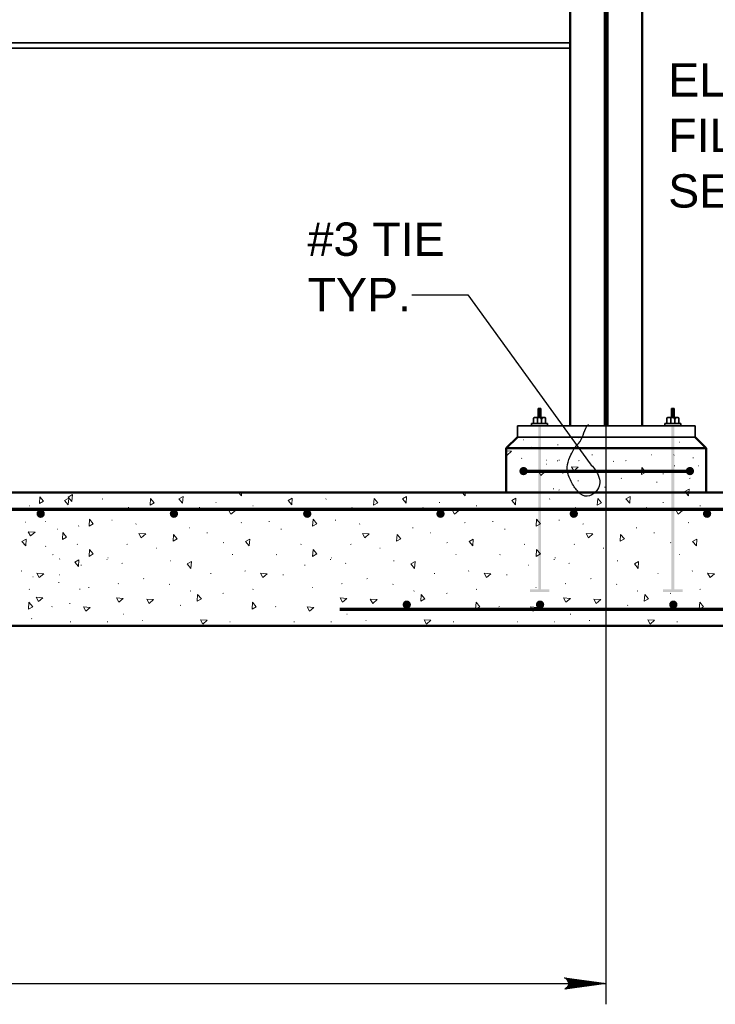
# Model space of a CAD drawing. Extents: x -92 to 946, y 181 to 432.
# Tile 10 of 12: x 796 to 859, y 197 to 286. Entities that reach past the tile are written whole.
import ezdxf

# ---------------------------------------------------------------- set-up
doc = ezdxf.new("R2010")
doc.units = 0
doc.header["$LTSCALE"] = 0.945
doc.header["$MEASUREMENT"] = 0
doc.linetypes.add('ACAD_ISO03W100', pattern=[360, 144, -216])
for name, color, linetype, lineweight in [('Level 15', 7, 'Continuous', 18), ('S-Anno-Dims', 33, 'Continuous', 35), ('S-Anno-Patt', 152, 'Continuous', 18), ('S-Anno-Text', 53, 'Continuous', 35), ('S-Cols-Prim', 6, 'Continuous', 50), ('S-Sect-Conc', 6, 'Continuous', 50), ('S-Sect-Stls', 2, 'Continuous', 35), ('S-Slab-Rbar', 7, 'Continuous', 70), ('S-Sppt-Misc', 3, 'Continuous', 35), ('S-Sppt-Shps', 3, 'Continuous', 35)]:
    doc.layers.add(name, color=color, linetype=linetype, lineweight=lineweight)
doc.styles.add('NOTES', font='romans.shx')

# ---------------------------------------------------------------- blocks, each defined once
blk = doc.blocks.new('LARROW')
at = {"color": 0, "linetype": 'ByBlock', "lineweight": -2, "flags": 128}
blk.add_lwpolyline([(-4.93, 0.71), (0, 0), (-4.92, -0.71), (-4.77, -0.59), (-4.55, -0.38), (-4.44, -0.19), (-4.42, 0), (-4.46, 0.21), (-4.57, 0.41), (-4.79, 0.61), (-4.93, 0.71), (-0.15, 0.01), (-4.76, -0.67), (-4.62, -0.56), (-4.39, -0.34), (-4.32, -0.06), (-4.37, 0.22), (-4.5, 0.41), (-4.67, 0.57), (-4.78, 0.65), (-0.41, 0.01), (-4.56, -0.59), (-4.41, -0.49), (-4.33, -0.37), (-4.25, -0.21), (-4.21, 0.01), (-4.23, 0.19), (-4.32, 0.33), (-4.5, 0.44), (-4.61, 0.58), (-0.71, 0.01), (-4.33, -0.5), (-4.17, -0.3), (-4.12, -0.06), (-4.14, 0.22), (-4.45, 0.51), (-1.05, 0.02), (-4.12, -0.41), (-4.07, -0.26), (-3.98, -0.04), (-4.04, 0.21), (-4.28, 0.43), (-1.36, 0.02), (-4.01, -0.31), (-3.92, -0.14), (-3.88, 0.04), (-4.07, 0.33), (-1.73, 0.02), (-3.85, -0.24), (-3.79, -0.11), (-3.77, 0.04), (-3.92, 0.25), (-2.17, 0.02), (-3.71, -0.15), (-3.67, 0.05), (-3.81, 0.17), (-2.53, 0.02), (-3.61, -0.09), (-3.63, 0.1), (-2.9, 0.02), (-3.57, -0.03), (-3.59, 0.03), (-3.36, 0.03)], dxfattribs=at)

msp = doc.modelspace()

# ---------------------------------------------------------------- hatches: boundary and pattern name
at = {"layer": 'S-Slab-Rbar'}
h = msp.add_hatch(color=256, dxfattribs=at)
edge = h.paths.add_edge_path(flags=16)
edge.add_ellipse((841.692, 245.005), major_axis=(0, 0.375), ratio=0.999901, start_angle=0, end_angle=360)
h = msp.add_hatch(color=256, dxfattribs=at)
edge = h.paths.add_edge_path(flags=16)
edge.add_ellipse((856.668, 245.005), major_axis=(0, 0.375), ratio=0.999901, start_angle=0, end_angle=360)
h = msp.add_hatch(color=256, dxfattribs=at)
edge = h.paths.add_edge_path(flags=16)
edge.add_ellipse((798.225, 241.166), major_axis=(0, 0.375), ratio=0.999811, start_angle=0, end_angle=360)
h = msp.add_hatch(color=256, dxfattribs=at)
edge = h.paths.add_edge_path(flags=16)
edge.add_ellipse((810.222, 241.166), major_axis=(0, 0.375), ratio=0.999811, start_angle=0, end_angle=360)
h = msp.add_hatch(color=256, dxfattribs=at)
edge = h.paths.add_edge_path(flags=16)
edge.add_ellipse((822.22, 241.166), major_axis=(0, 0.375), ratio=0.999811, start_angle=0, end_angle=360)
h = msp.add_hatch(color=256, dxfattribs=at)
edge = h.paths.add_edge_path(flags=16)
edge.add_ellipse((834.217, 241.166), major_axis=(0, 0.375), ratio=0.999811, start_angle=0, end_angle=360)
h = msp.add_hatch(color=256, dxfattribs=at)
edge = h.paths.add_edge_path(flags=16)
edge.add_ellipse((846.215, 241.166), major_axis=(0, 0.375), ratio=0.999811, start_angle=0, end_angle=360)
h = msp.add_hatch(color=256, dxfattribs=at)
edge = h.paths.add_edge_path(flags=16)
edge.add_ellipse((858.213, 241.166), major_axis=(0, 0.375), ratio=0.999811, start_angle=0, end_angle=360)
h = msp.add_hatch(color=256, dxfattribs=at)
edge = h.paths.add_edge_path(flags=16)
edge.add_ellipse((831.182, 232.977), major_axis=(0, 0.375), ratio=0.999811, start_angle=0, end_angle=360)
h = msp.add_hatch(color=256, dxfattribs=at)
edge = h.paths.add_edge_path(flags=16)
edge.add_ellipse((843.179, 232.977), major_axis=(0, 0.375), ratio=0.999811, start_angle=0, end_angle=360)
h = msp.add_hatch(color=256, dxfattribs=at)
edge = h.paths.add_edge_path(flags=16)
edge.add_ellipse((855.177, 232.977), major_axis=(0, 0.375), ratio=0.999811, start_angle=0, end_angle=360)
at = {"layer": 'S-Sppt-Misc', "extrusion": (0, 0, -1)}
for points in [[(-844.011, 234.116), (-844.011, 234.366), (-843.261, 234.366), (-843.261, 249.068), (-843.011, 249.068), (-843.011, 234.366), (-842.261, 234.366), (-842.261, 234.116)], [(-856.008, 234.116), (-856.008, 234.366), (-855.258, 234.366), (-855.258, 249.068), (-855.008, 249.068), (-855.008, 234.366), (-854.258, 234.366), (-854.258, 234.116)]]:
    msp.add_hatch(color=256, dxfattribs=at).paths.add_polyline_path(points, flags=16)

# ---------------------------------------------------------------- linework, layer by layer
at = {"layer": 'Level 15', "color": 7, "linetype": 'Continuous', "lineweight": 25}
msp.add_line((857.133, 248.067), (841.137, 248.067), dxfattribs=at)
at = {"layer": 'S-Anno-Dims', "lineweight": 25}
for p, q in [((849.135, 196.991), (849.135, 386.026)), ((711.162, 198.866), (849.135, 198.866))]:
    msp.add_line(p, q, dxfattribs=at)
at = {"layer": 'S-Anno-Patt'}
for p, q in [((841.694, 247.82), (841.646, 247.806)), ((844.804, 247.383), (844.757, 247.369)), ((850.057, 248.069), (850.009, 248.055)), ((855.766, 247.611), (855.719, 247.598)), ((842.377, 247.154), (842.329, 247.141)), ((840.18, 245.584), (840.157, 245.578)), ((841.542, 246.153), (841.495, 246.14)), ((843.762, 246.002), (843.714, 245.988)), ((843.762, 245.635), (843.714, 245.621)), ((844.768, 245.938), (844.721, 245.924)), ((844.919, 246.002), (844.872, 245.988)), ((846.685, 245.951), (846.638, 245.938)), ((847.887, 246.468), (847.839, 246.455)), ((849.813, 245.887), (849.765, 245.874)), ((850.923, 245.951), (850.875, 245.938)), ((853.254, 246.468), (853.206, 246.455)), ((855.261, 246.456), (855.214, 246.443)), ((856.977, 246.204), (856.929, 246.19)), ((842.377, 244.934), (842.329, 244.92)), ((845.261, 244.819), (845.213, 244.806)), ((848.344, 245.048), (848.297, 245.034)), ((854.279, 244.765), (854.232, 244.752)), ((855.312, 245.483), (855.264, 245.469)), ((857.481, 245.483), (857.434, 245.469)), ((846.631, 244.133), (846.584, 244.12)), ((850.514, 244.362), (850.466, 244.348)), ((853.711, 244.019), (853.663, 244.005)), ((856.679, 244.362), (856.632, 244.348)), ((844.418, 243.412), (844.37, 243.399)), ((844.919, 243.311), (844.872, 243.298)), ((849.029, 243.561), (848.982, 243.548)), ((803.812, 242.503), (803.765, 242.49)), ((814.029, 242.19), (813.982, 242.176)), ((823.938, 242.503), (823.891, 242.49)), ((834.155, 242.19), (834.108, 242.176)), ((844.065, 242.503), (844.017, 242.49)), ((854.282, 242.19), (854.234, 242.176)), ((797.231, 241.886), (797.183, 241.872)), ((799.384, 241.665), (799.337, 241.652)), ((802.01, 241.618), (801.963, 241.605)), ((806.15, 241.733), (806.103, 241.719)), ((809.348, 241.504), (809.3, 241.49)), ((812.545, 241.733), (812.497, 241.719)), ((817.357, 241.886), (817.309, 241.872)), ((822.136, 241.618), (822.089, 241.605)), ((826.277, 241.733), (826.229, 241.719)), ((829.474, 241.504), (829.426, 241.49)), ((832.671, 241.733), (832.623, 241.719)), ((837.483, 241.886), (837.435, 241.872)), ((842.262, 241.618), (842.215, 241.605)), ((846.403, 241.733), (846.355, 241.719)), ((849.6, 241.504), (849.552, 241.49)), ((852.797, 241.733), (852.75, 241.719)), ((857.609, 241.886), (857.562, 241.872)), ((796.872, 240.408), (796.824, 240.394)), ((798.699, 240.475), (798.651, 240.461)), ((804.666, 240.589), (804.618, 240.576)), ((816.313, 240.36), (816.265, 240.347)), ((818.825, 240.475), (818.777, 240.461)), ((824.792, 240.589), (824.745, 240.576)), ((836.439, 240.36), (836.391, 240.347)), ((838.951, 240.475), (838.904, 240.461)), ((844.918, 240.589), (844.871, 240.576)), ((856.565, 240.36), (856.518, 240.347)), ((799.776, 239.775), (799.729, 239.762)), ((801.668, 240.065), (801.62, 240.051)), ((806.835, 240.246), (806.788, 240.233)), ((811.631, 239.903), (811.584, 239.89)), ((813.23, 239.446), (813.182, 239.432)), ((819.903, 239.775), (819.855, 239.762)), ((826.962, 240.246), (826.914, 240.233)), ((831.758, 239.903), (831.71, 239.89)), ((833.356, 239.446), (833.309, 239.432)), ((840.029, 239.775), (839.981, 239.762)), ((847.088, 240.246), (847.04, 240.233)), ((851.884, 239.903), (851.836, 239.89)), ((853.482, 239.446), (853.435, 239.432)), ((814.706, 238.563), (814.659, 238.55)), ((834.833, 238.563), (834.785, 238.55)), ((854.959, 238.563), (854.911, 238.55)), ((798.699, 238.236), (798.651, 238.222)), ((801.553, 238.417), (801.506, 238.403)), ((806.036, 238.417), (805.989, 238.403)), ((808.662, 238.074), (808.615, 238.061)), ((821.679, 238.417), (821.632, 238.403)), ((826.162, 238.417), (826.115, 238.403)), ((828.789, 238.074), (828.741, 238.061)), ((841.806, 238.417), (841.758, 238.403)), ((846.288, 238.417), (846.241, 238.403)), ((848.915, 238.074), (848.867, 238.061)), ((799.349, 237.492), (799.302, 237.478)), ((799.955, 237.092), (799.908, 237.079)), ((804.216, 237.048), (804.168, 237.035)), ((804.314, 237.2), (804.266, 237.186)), ((809.918, 236.931), (809.871, 236.917)), ((815.513, 237.503), (815.466, 237.489)), ((819.476, 237.492), (819.428, 237.478)), ((824.342, 237.048), (824.295, 237.035)), ((824.44, 237.2), (824.393, 237.186)), ((830.045, 236.931), (829.997, 236.917)), ((835.64, 237.503), (835.592, 237.489)), ((839.602, 237.492), (839.554, 237.478)), ((844.468, 237.048), (844.421, 237.035)), ((844.566, 237.2), (844.519, 237.186)), ((850.171, 236.931), (850.124, 236.917)), ((855.766, 237.503), (855.719, 237.489)), ((796.529, 236.016), (796.482, 236.003)), ((801.895, 236.543), (801.848, 236.529)), ((805.579, 236.702), (805.532, 236.689)), ((816.655, 236.016), (816.608, 236.003)), ((822.021, 236.543), (821.974, 236.529)), ((825.705, 236.702), (825.658, 236.689)), ((836.781, 236.016), (836.734, 236.003)), ((842.148, 236.543), (842.1, 236.529)), ((845.832, 236.702), (845.784, 236.689)), ((856.908, 236.016), (856.86, 236.003)), ((797.557, 235.492), (797.51, 235.478)), ((799.877, 234.976), (799.829, 234.963)), ((799.955, 235.673), (799.907, 235.66)), ((807.521, 235.33), (807.473, 235.317)), ((813.572, 235.788), (813.525, 235.774)), ((820.081, 235.673), (820.034, 235.66)), ((827.647, 235.33), (827.599, 235.317)), ((833.699, 235.788), (833.651, 235.774)), ((840.207, 235.673), (840.16, 235.66)), ((847.773, 235.33), (847.725, 235.317)), ((853.825, 235.788), (853.777, 235.774)), ((797.231, 234.36), (797.183, 234.346)), ((801.767, 234.381), (801.719, 234.368)), ((802.581, 234.53), (802.533, 234.516)), ((805.237, 234.873), (805.189, 234.86)), ((809.84, 234.815), (809.792, 234.801)), ((811.73, 234.219), (811.682, 234.206)), ((817.357, 234.36), (817.309, 234.346)), ((822.707, 234.53), (822.66, 234.516)), ((825.363, 234.873), (825.315, 234.86)), ((829.966, 234.815), (829.919, 234.801)), ((831.856, 234.219), (831.809, 234.206)), ((837.483, 234.36), (837.435, 234.346)), ((842.833, 234.53), (842.786, 234.516)), ((845.489, 234.873), (845.442, 234.86)), ((850.092, 234.815), (850.045, 234.801)), ((851.982, 234.219), (851.935, 234.206)), ((857.609, 234.36), (857.562, 234.346)), ((814.683, 234.006), (814.635, 233.993)), ((834.809, 234.006), (834.762, 233.993)), ((854.936, 234.006), (854.888, 233.993)), ((799.272, 232.805), (799.224, 232.791)), ((800.868, 233.091), (800.821, 233.078)), ((810.832, 232.929), (810.784, 232.916)), ((819.398, 232.805), (819.351, 232.791)), ((830.958, 232.929), (830.91, 232.916)), ((839.524, 232.805), (839.477, 232.791)), ((851.084, 232.929), (851.037, 232.916)), ((797.443, 231.719), (797.396, 231.706)), ((800.937, 231.441), (800.889, 231.428)), ((804.263, 231.441), (804.216, 231.428)), ((805.694, 232.129), (805.646, 232.116)), ((807.406, 231.558), (807.359, 231.544)), ((815.285, 231.443), (815.238, 231.43)), ((821.063, 231.441), (821.015, 231.428)), ((824.39, 231.441), (824.342, 231.428)), ((825.82, 232.129), (825.772, 232.116)), ((827.532, 231.558), (827.485, 231.544)), ((835.411, 231.443), (835.364, 231.43)), ((841.189, 231.441), (841.142, 231.428)), ((844.516, 231.441), (844.468, 231.428)), ((845.946, 232.129), (845.898, 232.116)), ((847.659, 231.558), (847.611, 231.544)), ((855.537, 231.443), (855.49, 231.43)), ((799.155, 231.1), (799.129, 231.093)), ((819.282, 231.1), (819.255, 231.093)), ((839.408, 231.1), (839.381, 231.093))]:
    msp.add_line(p, q, dxfattribs=at)
at = {"layer": 'S-Anno-Patt', "flags": 128}
for points in [[(846.777, 248.092), (846.611, 247.998), (846.617, 248.092)], [(840.157, 246.814), (840.618, 246.784)], [(840.618, 246.784), (840.219, 246.444), (840.157, 246.554)], [(816.297, 242.763), (816.016, 243.092)], [(816.318, 243.092), (816.297, 242.763)], [(836.423, 242.763), (836.142, 243.092)], [(836.444, 243.092), (836.423, 242.763)]]:
    msp.add_lwpolyline(points, dxfattribs=at)
at = {"layer": 'S-Anno-Patt'}
for points in [[(843.645, 244.952), (843.246, 244.612), (843.032, 244.992)], [(846.619, 245.357), (846.219, 245.016), (846.006, 245.396)], [(852.351, 245.315), (852.692, 244.916), (852.312, 244.702)], [(856.549, 242.763), (856.209, 243.162), (856.589, 243.376)], [(798.15, 242.699), (798.49, 242.299), (798.11, 242.085)], [(800.711, 241.955), (800.37, 242.354), (800.75, 242.568)], [(801.036, 242.268), (800.696, 242.667), (801.076, 242.881)], [(808.113, 242.537), (808.454, 242.138), (808.074, 241.924)], [(811, 242.106), (810.659, 242.506), (811.039, 242.72)], [(820.837, 241.955), (820.497, 242.354), (820.877, 242.568)], [(828.24, 242.537), (828.58, 242.138), (828.2, 241.924)], [(831.126, 242.106), (830.786, 242.506), (831.165, 242.72)], [(840.963, 241.955), (840.623, 242.354), (841.003, 242.568)], [(848.366, 242.537), (848.706, 242.138), (848.326, 241.924)], [(851.252, 242.106), (850.912, 242.506), (851.292, 242.72)], [(815.75, 241.467), (815.351, 241.127), (815.137, 241.507)], [(835.876, 241.467), (835.477, 241.127), (835.263, 241.507)], [(856.002, 241.467), (855.603, 241.127), (855.389, 241.507)], [(802.617, 240.668), (802.958, 240.269), (802.578, 240.055)], [(822.744, 240.668), (823.084, 240.269), (822.704, 240.055)], [(842.87, 240.668), (843.21, 240.269), (842.83, 240.055)], [(797.715, 239.507), (797.315, 239.167), (797.102, 239.547)], [(800.218, 239.466), (800.559, 239.067), (800.179, 238.853)], [(807.678, 239.346), (807.279, 239.006), (807.065, 239.385)], [(827.804, 239.346), (827.405, 239.006), (827.191, 239.385)], [(847.931, 239.346), (847.531, 239.006), (847.317, 239.385)], [(796.877, 238.268), (796.536, 238.667), (796.916, 238.881)], [(810.182, 239.304), (810.522, 238.905), (810.142, 238.691)], [(817.003, 238.268), (816.663, 238.667), (817.043, 238.881)], [(830.308, 239.304), (830.648, 238.905), (830.268, 238.691)], [(837.129, 238.268), (836.789, 238.667), (837.169, 238.881)], [(850.434, 239.304), (850.775, 238.905), (850.395, 238.691)], [(857.256, 238.268), (856.915, 238.667), (857.295, 238.881)], [(802.617, 237.941), (802.958, 237.541), (802.578, 237.327)], [(822.744, 237.941), (823.084, 237.541), (822.704, 237.327)], [(842.87, 237.941), (843.21, 237.541), (842.83, 237.327)], [(801.63, 236.409), (801.29, 236.808), (801.67, 237.022)], [(811.756, 236.247), (811.416, 236.647), (811.796, 236.861)], [(831.882, 236.247), (831.542, 236.647), (831.922, 236.861)], [(852.009, 236.247), (851.669, 236.647), (852.048, 236.861)], [(798.499, 235.76), (798.1, 235.419), (797.886, 235.799)], [(818.625, 235.76), (818.226, 235.419), (818.012, 235.799)], [(838.752, 235.76), (838.352, 235.419), (838.139, 235.799)], [(858.878, 235.76), (858.479, 235.419), (858.265, 235.799)], [(797.169, 233.192), (797.509, 232.793), (797.129, 232.579)], [(798.421, 233.598), (798.021, 233.257), (797.808, 233.637)], [(805.66, 233.537), (805.261, 233.197), (805.047, 233.577)], [(808.384, 233.436), (807.985, 233.096), (807.771, 233.475)], [(812.351, 233.9), (812.691, 233.5), (812.312, 233.286)], [(817.295, 233.192), (817.635, 232.793), (817.256, 232.579)], [(825.786, 233.537), (825.387, 233.197), (825.173, 233.577)], [(828.51, 233.436), (828.111, 233.096), (827.897, 233.475)], [(832.477, 233.9), (832.818, 233.5), (832.438, 233.286)], [(837.421, 233.192), (837.762, 232.793), (837.382, 232.579)], [(845.913, 233.537), (845.513, 233.197), (845.3, 233.577)], [(848.637, 233.436), (848.237, 233.096), (848.024, 233.475)], [(852.603, 233.9), (852.944, 233.5), (852.564, 233.286)], [(857.547, 233.192), (857.888, 232.793), (857.508, 232.579)], [(802.686, 232.729), (802.287, 232.389), (802.073, 232.769)], [(822.813, 232.729), (822.413, 232.389), (822.2, 232.769)], [(842.939, 232.729), (842.54, 232.389), (842.326, 232.769)], [(813.227, 231.567), (812.828, 231.227), (812.615, 231.607)], [(833.354, 231.567), (832.954, 231.227), (832.741, 231.607)], [(853.48, 231.567), (853.08, 231.227), (852.867, 231.607)]]:
    msp.add_3dface(points, dxfattribs=at)
at = {"layer": 'S-Anno-Text', "lineweight": 25, "flags": 128}
msp.add_lwpolyline([(831.626, 260.864), (836.688, 260.864), (847.687, 245.659)], dxfattribs=at)
at = {"layer": 'S-Anno-Text', "lineweight": 25}
msp.add_open_spline([(847.687, 245.659), (847.836, 245.518), (847.96, 245.365), (848.082, 245.2), (848.217, 245.018), (848.324, 244.836), (848.421, 244.623), (848.521, 244.405), (848.554, 244.171), (848.551, 243.947), (848.547, 243.739), (848.488, 243.538), (848.348, 243.338), (848.148, 243.052), (847.904, 242.86), (847.631, 242.767), (847.376, 242.681), (847.03, 242.763), (846.798, 242.961), (846.538, 243.184), (846.355, 243.419), (846.185, 243.702), (845.982, 244.038), (845.812, 244.36), (845.695, 244.733), (845.63, 244.937), (845.606, 245.151), (845.629, 245.355), (845.664, 245.665), (845.741, 245.971), (845.867, 246.271), (845.972, 246.522), (846.089, 246.75), (846.233, 246.973), (846.395, 247.224), (846.608, 247.438), (846.779, 247.676), (847.108, 248.132), (847.115, 248.786), (847.535, 249.207)], degree=3, knots=[0, 0, 0, 0, 0.052898, 0.052898, 0.052898, 0.111373, 0.111373, 0.111373, 0.171555, 0.171555, 0.171555, 0.227734, 0.227734, 0.227734, 0.30779, 0.30779, 0.30779, 0.382503, 0.382503, 0.382503, 0.466609, 0.466609, 0.466609, 0.566336, 0.566336, 0.566336, 0.621081, 0.621081, 0.621081, 0.703769, 0.703769, 0.703769, 0.772938, 0.772938, 0.772938, 0.850789, 0.850789, 0.850789, 1, 1, 1, 1], dxfattribs=at)
at = {"layer": 'S-Cols-Prim'}
for p, q in [((845.885, 249.068), (845.885, 328.691)), ((852.384, 249.068), (852.384, 328.691))]:
    msp.add_line(p, q, dxfattribs=at)
at = {"layer": 'S-Cols-Prim', "linetype": 'ACAD_ISO03W100'}
for p, q in [((849.01, 249.068), (849.01, 328.691)), ((849.26, 249.068), (849.26, 328.691))]:
    msp.add_line(p, q, dxfattribs=at)
at = {"layer": 'S-Sect-Conc'}
for p, q in [((841.137, 248.067), (840.137, 247.068)), ((857.133, 248.067), (858.133, 247.068)), ((840.137, 247.068), (840.137, 243.068)), ((840.137, 247.068), (858.133, 247.068)), ((858.133, 247.068), (858.133, 243.068)), ((462.575, 243.068), (875.624, 243.068)), ((840.137, 243.068), (858.133, 243.068)), ((462.575, 231.068), (875.624, 231.068))]:
    msp.add_line(p, q, dxfattribs=at)
at = {"layer": 'S-Sect-Stls'}
for p, q in [((714.411, 283.571), (845.885, 283.571)), ((714.411, 283.071), (845.885, 283.071))]:
    msp.add_line(p, q, dxfattribs=at)
at = {"layer": 'S-Slab-Rbar'}
for p, q in [((841.692, 245.005), (856.668, 245.005)), ((771.15, 241.568), (875.624, 241.568)), ((825.14, 232.568), (873.13, 232.568))]:
    msp.add_line(p, q, dxfattribs=at)
at = {"layer": 'S-Sppt-Misc'}
for p, q in [((843.011, 250.639), (843.261, 250.639)), ((843.011, 249.834), (843.011, 250.639)), ((843.011, 250.379), (843.261, 250.379)), ((843.011, 250.106), (843.261, 250.106)), ((843.062, 250.509), (843.21, 250.509)), ((843.062, 250.236), (843.21, 250.236)), ((843.261, 249.834), (843.261, 250.639)), ((855.008, 250.639), (855.258, 250.639)), ((855.008, 249.834), (855.008, 250.639)), ((855.008, 250.379), (855.258, 250.379)), ((855.008, 250.106), (855.258, 250.106)), ((855.059, 250.509), (855.207, 250.509)), ((855.059, 250.236), (855.207, 250.236)), ((855.258, 249.834), (855.258, 250.639)), ((842.415, 249.068), (842.415, 249.288)), ((842.415, 249.288), (843.857, 249.288)), ((842.597, 249.288), (842.597, 249.756)), ((842.675, 249.834), (843.597, 249.834)), ((842.961, 249.288), (842.961, 249.834)), ((843.062, 249.964), (843.21, 249.964)), ((843.22, 249.834), (843.311, 249.678)), ((843.311, 249.288), (843.311, 249.834)), ((843.402, 249.834), (843.311, 249.678)), ((843.675, 249.288), (843.675, 249.756)), ((843.857, 249.068), (843.857, 249.288)), ((854.412, 249.068), (854.412, 249.288)), ((854.412, 249.288), (855.854, 249.288)), ((854.594, 249.288), (854.594, 249.756)), ((854.672, 249.834), (855.594, 249.834)), ((854.958, 249.288), (854.958, 249.834)), ((855.059, 249.964), (855.207, 249.964)), ((855.217, 249.834), (855.308, 249.678)), ((855.308, 249.288), (855.308, 249.834)), ((855.399, 249.834), (855.308, 249.678)), ((855.672, 249.288), (855.672, 249.756)), ((855.854, 249.068), (855.854, 249.288)), ((842.415, 249.068), (843.857, 249.068)), ((854.412, 249.068), (855.854, 249.068))]:
    msp.add_line(p, q, dxfattribs=at)
for centre, major_axis, start_param, end_param in [((842.675, 249.756), (0, 0.0781), 0, 1.570796), ((843.597, 249.756), (0, -0.0781), 1.570796, 3.141593), ((854.672, 249.756), (0, 0.0781), 0, 1.570796), ((855.594, 249.756), (0, -0.0781), 1.570796, 3.141593)]:
    msp.add_ellipse(centre, major_axis=major_axis, ratio=0.999811, start_param=start_param, end_param=end_param, dxfattribs=at)
at = {"layer": 'S-Sppt-Misc', "extrusion": (0, 0, -1)}
for points in [[(-843.052, 249.834), (-842.87, 249.834), (-842.961, 249.678)], [(-843.22, 249.834), (-843.402, 249.834), (-843.311, 249.678)], [(-855.049, 249.834), (-854.867, 249.834), (-854.958, 249.678)], [(-855.217, 249.834), (-855.399, 249.834), (-855.308, 249.678)]]:
    msp.add_solid(points, dxfattribs=at)
at = {"layer": 'S-Sppt-Shps'}
for p, q in [((841.137, 249.068), (857.133, 249.068)), ((841.137, 248.067), (841.137, 249.068)), ((857.133, 249.068), (857.133, 248.067)), ((841.137, 248.067), (857.133, 248.067))]:
    msp.add_line(p, q, dxfattribs=at)

# ---------------------------------------------------------------- block references
at = {"layer": 'S-Anno-Dims', "lineweight": 25, "xscale": 0.7598681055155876, "yscale": 0.7351616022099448, "zscale": 0.09525}
msp.add_blockref('LARROW', (849.135, 198.866), dxfattribs=at)

# ---------------------------------------------------------------- texts
at = {"layer": 'S-Anno-Text', "lineweight": 25, "char_height": 3, "attachment_point": 1, "style": 'NOTES'}
for s, insert in [('\\fArial|b0|i0|c0|p39;EL. SET BY \\PFILTER/\\PSEPERATOR', (854.715, 281.733)), ('\\fArial|b0|i0|c0|p39;#3 TIE\\PTYP.', (822.249, 267.386))]:
    msp.add_mtext(s, dxfattribs=dict(at, insert=insert))

doc.saveas('drawing.dxf')
